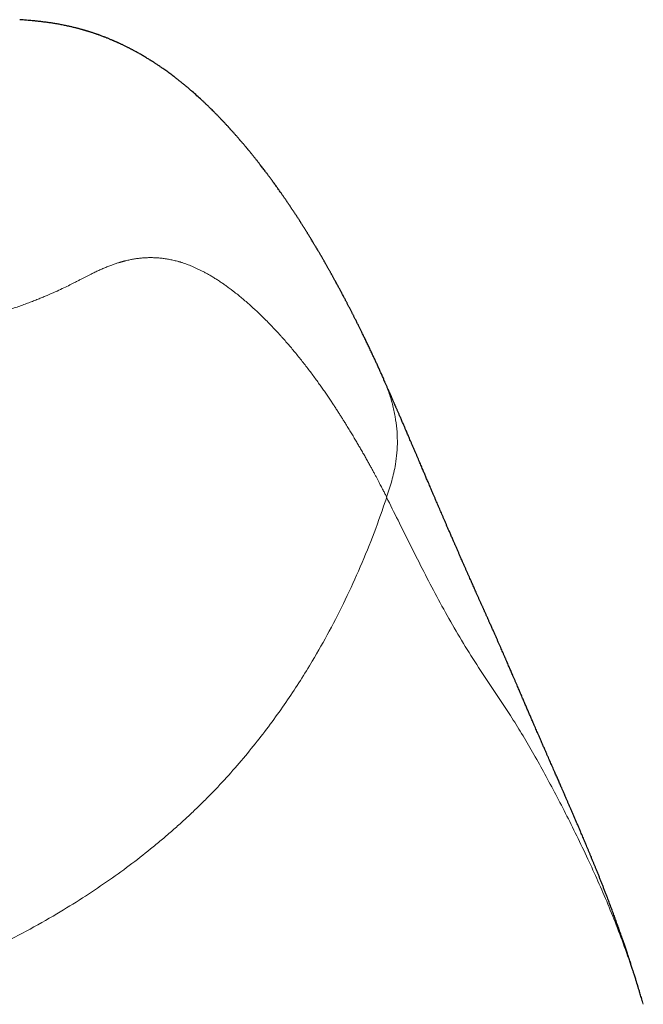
# Model space of a CAD drawing. Header units: millimetres. Extents: x 8 to 757, y 12 to 538.
# Tile 40 of 45: x 405 to 411, y 528 to 537. Entities that reach past the tile are written whole.
import ezdxf

# ---------------------------------------------------------------- set-up
doc = ezdxf.new("R2010")
doc.units = ezdxf.units.MM

msp = doc.modelspace()

# ---------------------------------------------------------------- linework, layer by layer
at = {"color": 7, "linetype": 'Continuous', "lineweight": 30}
msp.add_line((408.3709, 533.8842), (408.3723, 533.8813), dxfattribs=at)
at = {"color": 252, "linetype": 'Continuous', "lineweight": 0}
msp.add_line((410.8094, 528.0219), (410.8173, 527.996), dxfattribs=at)
at = {"color": 7, "linetype": 'Continuous', "lineweight": 30}
for points, knots in [([(408.3732, 533.8854), (408.3708, 533.8907), (408.3656, 533.9024), (408.3578, 533.9196), (408.3501, 533.9365), (408.3432, 533.9516), (408.3375, 533.9641), (408.3329, 533.9743), (408.3292, 533.9823), (408.3259, 533.9895), (408.3228, 533.9963), (408.3196, 534.0033), (408.3162, 534.0106), (408.3117, 534.0204), (408.3058, 534.0331), (408.2986, 534.0488), (408.2909, 534.0652), (408.2831, 534.0821), (408.2751, 534.099), (408.2671, 534.1162), (408.2554, 534.141), (408.2403, 534.1729), (408.2219, 534.2116), (408.2068, 534.2429), (408.1949, 534.2675), (408.1862, 534.2854), (408.1777, 534.3029), (408.1696, 534.3195), (408.1623, 534.3344), (408.1558, 534.3477), (408.1497, 534.36), (408.1435, 534.3724), (408.1371, 534.3855), (408.1301, 534.3994), (408.1228, 534.4142), (408.1154, 534.429), (408.1081, 534.4434), (408.1014, 534.4568), (408.0951, 534.4692), (408.0894, 534.4806), (408.0839, 534.4913), (408.0787, 534.5016), (408.0734, 534.512), (408.0678, 534.523), (408.0617, 534.5349), (408.0551, 534.5477), (408.0484, 534.5608), (408.0417, 534.5737), (408.0354, 534.586), (408.0294, 534.5975), (408.0237, 534.6083), (408.0185, 534.6183), (408.0133, 534.6282), (408.0075, 534.6394), (408.0008, 534.6521), (407.9932, 534.6665), (407.9852, 534.6816), (407.977, 534.697), (407.9691, 534.712), (407.9614, 534.7263), (407.954, 534.7401), (407.9466, 534.7538), (407.9389, 534.7681), (407.9307, 534.7831), (407.922, 534.7991), (407.9138, 534.8141), (407.9064, 534.8276), (407.9002, 534.839), (407.8943, 534.8496), (407.8889, 534.8593), (407.8839, 534.8683), (407.8792, 534.8768), (407.8745, 534.8852), (407.8697, 534.8939), (407.8645, 534.9031), (407.8589, 534.9131), (407.8529, 534.9239), (407.8465, 534.9351), (407.84, 534.9466), (407.8336, 534.9578), (407.8276, 534.9685), (407.822, 534.9782), (407.817, 534.987), (407.8122, 534.9954), (407.8073, 535.0039), (407.8018, 535.0135), (407.7955, 535.0243), (407.7884, 535.0365), (407.7809, 535.0495), (407.7733, 535.0625), (407.7665, 535.0742), (407.7605, 535.0844), (407.7554, 535.093), (407.7507, 535.101), (407.7463, 535.1084), (407.7419, 535.1159), (407.7372, 535.1237), (407.7322, 535.1321), (407.727, 535.141), (407.7213, 535.1504), (407.7153, 535.1605), (407.7077, 535.173), (407.6991, 535.1873), (407.6897, 535.2027), (407.6812, 535.2167), (407.6733, 535.2296), (407.6657, 535.242), (407.6589, 535.253), (407.6529, 535.2628), (407.6473, 535.2717), (407.6414, 535.2813), (407.635, 535.2915), (407.6282, 535.3024), (407.6211, 535.3137), (407.614, 535.3249), (407.6073, 535.3356), (407.601, 535.3454), (407.5953, 535.3544), (407.5902, 535.3625), (407.5852, 535.3702), (407.5802, 535.378), (407.5746, 535.3868), (407.5682, 535.3968), (407.5609, 535.408), (407.5532, 535.4199), (407.5453, 535.432), (407.5379, 535.4433), (407.5312, 535.4536), (407.5251, 535.4628), (407.5194, 535.4714), (407.5138, 535.4799), (407.5079, 535.4888), (407.5013, 535.4986), (407.4943, 535.5092), (407.487, 535.5201), (407.4798, 535.5307), (407.473, 535.5408), (407.4667, 535.5501), (407.4608, 535.5587), (407.4549, 535.5673), (407.4489, 535.5762), (407.4423, 535.5858), (407.4355, 535.5957), (407.4282, 535.6062), (407.4205, 535.6173), (407.4126, 535.6286), (407.4048, 535.6399), (407.396, 535.6523), (407.3865, 535.6658), (407.3761, 535.6805), (407.3659, 535.6948), (407.3556, 535.7091), (407.3452, 535.7235), (407.3344, 535.7384), (407.324, 535.7528), (407.314, 535.7663), (407.3049, 535.7786), (407.2963, 535.7904), (407.2881, 535.8013), (407.2805, 535.8116), (407.2729, 535.8216), (407.2643, 535.8331), (407.2544, 535.8462), (407.243, 535.8612), (407.2312, 535.8766), (407.2189, 535.8926), (407.2079, 535.9067), (407.1984, 535.9189), (407.1906, 535.9289), (407.1827, 535.9389), (407.175, 535.9486), (407.1678, 535.9577), (407.1611, 535.9661), (407.1549, 535.9739), (407.1489, 535.9814), (407.1428, 535.989), (407.1361, 535.9973), (407.129, 536.0061), (407.1214, 536.0154), (407.1139, 536.0246), (407.1069, 536.0332), (407.1008, 536.0406), (407.0954, 536.0471), (407.0909, 536.0526), (407.0869, 536.0574), (407.0829, 536.0621), (407.0785, 536.0674), (407.0733, 536.0737), (407.0673, 536.0808), (407.0606, 536.0888), (407.0535, 536.0973), (407.0463, 536.1057), (407.0395, 536.1137), (407.033, 536.1213), (407.0269, 536.1285), (407.0211, 536.1352), (407.0156, 536.1415), (407.0101, 536.1479), (407.0043, 536.1546), (406.998, 536.1619), (406.9911, 536.1697), (406.9839, 536.1779), (406.9758, 536.1872), (406.967, 536.1971), (406.958, 536.2072), (406.9498, 536.2164), (406.9422, 536.2248), (406.9356, 536.2321), (406.9297, 536.2387), (406.9244, 536.2445), (406.9192, 536.2503), (406.914, 536.2559), (406.9085, 536.2619), (406.9024, 536.2686), (406.8954, 536.2762), (406.8874, 536.2848), (406.8785, 536.2943), (406.8693, 536.3042), (406.8602, 536.3139), (406.8515, 536.3231), (406.8433, 536.3317), (406.8348, 536.3405), (406.8261, 536.3496), (406.817, 536.359), (406.8082, 536.3681), (406.7993, 536.3772), (406.7904, 536.3863), (406.7814, 536.3953), (406.7723, 536.4045), (406.7607, 536.4161), (406.7463, 536.4304), (406.7291, 536.4473), (406.7114, 536.4644), (406.6935, 536.4816), (406.6753, 536.4987), (406.6343, 536.537), (406.5907, 536.5763), (406.5442, 536.6165), (406.5202, 536.6368), (406.4958, 536.657), (406.4711, 536.6772), (406.4459, 536.6974), (406.4202, 536.7175), (406.3969, 536.7354), (406.3758, 536.7514), (406.3571, 536.7653), (406.3379, 536.7792), (406.3188, 536.793), (406.3016, 536.8052), (406.2865, 536.8157), (406.2738, 536.8245), (406.2617, 536.8327), (406.25, 536.8406), (406.2384, 536.8484), (406.2267, 536.8561), (406.2146, 536.864), (406.2017, 536.8723), (406.1877, 536.8813), (406.1735, 536.8903), (406.1592, 536.8992), (406.1449, 536.9079), (406.1298, 536.9171), (406.1144, 536.9263), (406.0981, 536.9359), (406.0814, 536.9455), (406.0643, 536.9552), (406.0485, 536.964), (406.034, 536.972), (406.0219, 536.9786), (406.0117, 536.9841), (406.003, 536.9887), (405.9943, 536.9933), (405.9854, 536.9979), (405.9757, 537.0029), (405.9655, 537.0081), (405.9547, 537.0136), (405.9434, 537.0192), (405.9314, 537.0252), (405.9192, 537.0311), (405.9076, 537.0366), (405.8969, 537.0417), (405.8868, 537.0464), (405.8774, 537.0508), (405.8684, 537.0549), (405.8599, 537.0587), (405.8516, 537.0624), (405.8439, 537.0658), (405.8367, 537.069), (405.8296, 537.0721), (405.8216, 537.0756), (405.8124, 537.0795), (405.8019, 537.0839), (405.7904, 537.0887), (405.778, 537.0938), (405.7657, 537.0988), (405.7538, 537.1035), (405.7429, 537.1077), (405.7312, 537.1123), (405.7185, 537.1171), (405.7047, 537.1222), (405.6935, 537.1263), (405.6843, 537.1296), (405.6765, 537.1324), (405.6673, 537.1356), (405.6574, 537.139), (405.647, 537.1426), (405.6366, 537.1461), (405.6257, 537.1497), (405.6151, 537.1531), (405.6056, 537.1562), (405.5973, 537.1588), (405.59, 537.1611), (405.5839, 537.1629), (405.5785, 537.1646), (405.5737, 537.166), (405.5688, 537.1675), (405.563, 537.1692), (405.5562, 537.1713), (405.5482, 537.1736), (405.54, 537.1759), (405.5314, 537.1784), (405.5221, 537.181), (405.5123, 537.1837), (405.5017, 537.1865), (405.4904, 537.1895), (405.4779, 537.1927), (405.464, 537.1962), (405.4495, 537.1998), (405.4346, 537.2034), (405.4202, 537.2067), (405.4068, 537.2097), (405.3945, 537.2124), (405.3807, 537.2154), (405.364, 537.2188), (405.3445, 537.2227), (405.3245, 537.2265), (405.3046, 537.2302), (405.2851, 537.2335), (405.2662, 537.2367), (405.2477, 537.2396), (405.2294, 537.2424), (405.2113, 537.245), (405.1925, 537.2476), (405.1727, 537.2501), (405.1518, 537.2527), (405.1311, 537.2551), (405.1109, 537.2573), (405.095, 537.259), (405.0833, 537.2601), (405.0745, 537.261), (405.0586, 537.2625), (405.0357, 537.2646), (405.0045, 537.2672), (404.9728, 537.2697), (404.9511, 537.2713), (404.9431, 537.2719)], [0, 0, 0, 0, 0.003273, 0.007091, 0.010534, 0.013602, 0.016294, 0.018146, 0.019767, 0.021155, 0.022463, 0.023846, 0.025304, 0.026837, 0.029762, 0.032926, 0.036269, 0.03966, 0.043094, 0.04657, 0.050085, 0.058191, 0.066105, 0.073918, 0.077638, 0.081384, 0.085108, 0.088592, 0.091806, 0.094496, 0.096991, 0.099587, 0.10236, 0.10531, 0.108439, 0.111745, 0.114818, 0.117688, 0.120347, 0.122796, 0.125035, 0.127284, 0.129443, 0.131816, 0.134402, 0.137203, 0.140177, 0.143008, 0.145625, 0.148256, 0.150629, 0.152744, 0.154866, 0.157209, 0.160133, 0.163341, 0.166815, 0.170241, 0.173647, 0.176867, 0.1799, 0.182974, 0.186179, 0.189598, 0.193231, 0.197079, 0.199875, 0.202498, 0.204938, 0.207195, 0.20927, 0.211164, 0.213108, 0.215077, 0.217226, 0.219555, 0.222063, 0.224751, 0.227437, 0.230163, 0.232675, 0.234973, 0.237057, 0.238941, 0.24092, 0.243112, 0.245771, 0.248688, 0.251863, 0.255091, 0.258062, 0.260341, 0.26244, 0.26436, 0.266101, 0.267873, 0.269825, 0.27183, 0.273995, 0.276319, 0.278804, 0.281387, 0.285567, 0.289384, 0.29284, 0.295987, 0.299081, 0.302153, 0.304239, 0.306478, 0.308889, 0.311472, 0.314226, 0.317152, 0.320096, 0.322829, 0.325347, 0.327651, 0.329742, 0.331629, 0.333602, 0.335788, 0.33844, 0.34135, 0.344518, 0.347772, 0.350827, 0.353427, 0.35586, 0.358124, 0.360254, 0.362583, 0.365196, 0.368094, 0.371, 0.373907, 0.376619, 0.379135, 0.381457, 0.383583, 0.38613, 0.388661, 0.391363, 0.394235, 0.397277, 0.40045, 0.403554, 0.406558, 0.41075, 0.414766, 0.418758, 0.422747, 0.426749, 0.430928, 0.435325, 0.438933, 0.442498, 0.44585, 0.448987, 0.451909, 0.454751, 0.457663, 0.461861, 0.466214, 0.470727, 0.47541, 0.48035, 0.483246, 0.486232, 0.489296, 0.492231, 0.494958, 0.497477, 0.499823, 0.501962, 0.504283, 0.506785, 0.509469, 0.512334, 0.515325, 0.517909, 0.520199, 0.522194, 0.523894, 0.525299, 0.526657, 0.528308, 0.530255, 0.532496, 0.535032, 0.537786, 0.540484, 0.543026, 0.545413, 0.547684, 0.549793, 0.551741, 0.553674, 0.55581, 0.558107, 0.5606, 0.56329, 0.565983, 0.569572, 0.572858, 0.575842, 0.578527, 0.581066, 0.583033, 0.584952, 0.586826, 0.588652, 0.590543, 0.592723, 0.595199, 0.597971, 0.601191, 0.604551, 0.607742, 0.610759, 0.613602, 0.616272, 0.619576, 0.622614, 0.62562, 0.628626, 0.631632, 0.634639, 0.637655, 0.640749, 0.646211, 0.65191, 0.657649, 0.663387, 0.669126, 0.674865, 0.701925, 0.70883, 0.715734, 0.72264, 0.729546, 0.736452, 0.74336, 0.750366, 0.755047, 0.759925, 0.764887, 0.769734, 0.774425, 0.777822, 0.780934, 0.783803, 0.786624, 0.789419, 0.792189, 0.794978, 0.797997, 0.801271, 0.804815, 0.807838, 0.811079, 0.814537, 0.818065, 0.821398, 0.825348, 0.828978, 0.832343, 0.835456, 0.838333, 0.840174, 0.842002, 0.843818, 0.845622, 0.847543, 0.849725, 0.851804, 0.854075, 0.856537, 0.859034, 0.861341, 0.863457, 0.865382, 0.867279, 0.868983, 0.870626, 0.872217, 0.873759, 0.875043, 0.876328, 0.877818, 0.879543, 0.881503, 0.883697, 0.885981, 0.888359, 0.890547, 0.892534, 0.894318, 0.896967, 0.899437, 0.901734, 0.903007, 0.90429, 0.905886, 0.90783, 0.909462, 0.911277, 0.913254, 0.915105, 0.916744, 0.918172, 0.919388, 0.920481, 0.921329, 0.922128, 0.922946, 0.923784, 0.925067, 0.926395, 0.927765, 0.92918, 0.930651, 0.932367, 0.933984, 0.935802, 0.937822, 0.940045, 0.942462, 0.944783, 0.94721, 0.949303, 0.951089, 0.952893, 0.955669, 0.958654, 0.96162, 0.964509, 0.967323, 0.969921, 0.972454, 0.974902, 0.977256, 0.979559, 0.982077, 0.984393, 0.986822, 0.98904, 0.991005, 0.991789, 0.992564, 0.993595, 0.994936, 0.996681, 0.998774, 1, 1, 1, 1]), ([(410.8097, 528.022), (410.8087, 528.0256), (410.805, 528.0379), (410.7991, 528.0579), (410.7921, 528.0812), (410.7859, 528.1021), (410.7804, 528.1202), (410.7756, 528.1358), (410.7717, 528.1488), (410.7683, 528.1597), (410.7656, 528.1686), (410.7634, 528.1757), (410.7615, 528.1821), (410.7591, 528.1897), (410.7561, 528.1995), (410.7523, 528.2118), (410.7479, 528.2258), (410.7427, 528.2427), (410.737, 528.2608), (410.7313, 528.2787), (410.7263, 528.2946), (410.7214, 528.3098), (410.7162, 528.3261), (410.7105, 528.344), (410.7044, 528.3627), (410.6985, 528.3809), (410.6931, 528.3975), (410.6885, 528.4115), (410.6846, 528.4236), (410.6808, 528.4349), (410.6767, 528.4473), (410.6721, 528.4612), (410.6669, 528.4769), (410.6612, 528.494), (410.6551, 528.512), (410.6488, 528.5305), (410.6425, 528.5493), (410.6362, 528.5676), (410.63, 528.5856), (410.6242, 528.6025), (410.6187, 528.6182), (410.6138, 528.6324), (410.6082, 528.6486), (410.6012, 528.6685), (410.5925, 528.693), (410.5832, 528.7192), (410.5738, 528.7457), (410.5623, 528.7774), (410.5487, 528.8151), (410.5323, 528.8596), (410.5159, 528.9037), (410.4994, 528.9475), (410.4827, 528.9916), (410.4671, 529.0323), (410.453, 529.0686), (410.4411, 529.0993), (410.4294, 529.129), (410.4178, 529.1583), (410.4061, 529.1879), (410.3941, 529.2178), (410.3824, 529.247), (410.3713, 529.2745), (410.3607, 529.3006), (410.3502, 529.3265), (410.3392, 529.3532), (410.3285, 529.3793), (410.3178, 529.4052), (410.3075, 529.43), (410.2971, 529.455), (410.2869, 529.4795), (410.277, 529.5032), (410.2673, 529.5263), (410.2576, 529.5491), (410.248, 529.572), (410.2383, 529.5948), (410.2296, 529.6154), (410.222, 529.6331), (410.2156, 529.6482), (410.2093, 529.663), (410.2026, 529.6786), (410.1937, 529.6994), (410.1826, 529.7252), (410.1697, 529.7554), (410.1568, 529.7853), (410.1442, 529.8145), (410.1318, 529.843), (410.1197, 529.8711), (410.1081, 529.8977), (410.0973, 529.9226), (410.0874, 529.9453), (410.0781, 529.9667), (410.0688, 529.9881), (410.059, 530.0105), (410.0471, 530.0379), (410.033, 530.0701), (410.0169, 530.1069), (410.0001, 530.1452), (409.9851, 530.1795), (409.9722, 530.209), (409.9618, 530.2328), (409.9519, 530.2552), (409.9427, 530.2762), (409.9333, 530.2976), (409.9234, 530.3202), (409.9127, 530.3447), (409.9016, 530.3699), (409.8915, 530.3931), (409.8826, 530.4135), (409.8751, 530.4305), (409.8684, 530.446), (409.8613, 530.4621), (409.8535, 530.48), (409.8444, 530.5007), (409.8346, 530.5233), (409.8248, 530.5458), (409.8151, 530.5681), (409.8056, 530.5899), (409.7957, 530.6128), (409.7859, 530.6351), (409.7768, 530.6561), (409.7687, 530.6749), (409.7611, 530.6924), (409.7539, 530.7093), (409.7467, 530.7259), (409.7395, 530.7427), (409.7321, 530.7597), (409.7247, 530.7769), (409.7171, 530.7945), (409.7094, 530.8125), (409.7013, 530.8313), (409.693, 530.8505), (409.6849, 530.8695), (409.6767, 530.8884), (409.6688, 530.9068), (409.6612, 530.9246), (409.6539, 530.9414), (409.6461, 530.9595), (409.6374, 530.98), (409.6275, 531.0029), (409.6171, 531.0271), (409.6063, 531.0521), (409.5954, 531.0775), (409.5852, 531.1011), (409.5761, 531.1222), (409.5682, 531.1406), (409.5605, 531.1584), (409.5527, 531.1765), (409.5444, 531.1957), (409.5356, 531.2159), (409.5261, 531.2379), (409.5157, 531.2619), (409.5047, 531.2871), (409.4939, 531.3118), (409.4837, 531.3351), (409.4735, 531.3586), (409.4627, 531.3831), (409.4512, 531.4093), (409.4394, 531.4361), (409.4273, 531.4636), (409.4146, 531.4922), (409.4037, 531.5168), (409.3945, 531.5374), (409.3871, 531.554), (409.3798, 531.5705), (409.3729, 531.5861), (409.3666, 531.6001), (409.3612, 531.6122), (409.3564, 531.6231), (409.3516, 531.6339), (409.3466, 531.6451), (409.3412, 531.6572), (409.3358, 531.6693), (409.3304, 531.6813), (409.3253, 531.6926), (409.3207, 531.7029), (409.3166, 531.7121), (409.3127, 531.7209), (409.3087, 531.7299), (409.3042, 531.74), (409.2991, 531.7513), (409.2914, 531.7685), (409.2815, 531.7907), (409.2697, 531.817), (409.2584, 531.8423), (409.2479, 531.8659), (409.238, 531.8881), (409.2287, 531.9089), (409.2195, 531.9294), (409.2107, 531.9492), (409.2023, 531.9679), (409.1937, 531.9873), (409.1843, 532.0084), (409.174, 532.0316), (409.1632, 532.0558), (409.1523, 532.0804), (409.1415, 532.1049), (409.1308, 532.129), (409.1205, 532.1524), (409.1114, 532.1732), (409.1033, 532.1915), (409.0965, 532.2071), (409.09, 532.2219), (409.084, 532.2356), (409.0781, 532.249), (409.0722, 532.2624), (409.066, 532.2767), (409.0597, 532.291), (409.0538, 532.3047), (409.0483, 532.3172), (409.0434, 532.3284), (409.0383, 532.34), (409.0328, 532.3528), (409.0263, 532.3676), (409.0192, 532.3839), (409.0115, 532.4016), (409.0018, 532.424), (408.9903, 532.4505), (408.9775, 532.4801), (408.9652, 532.5087), (408.9533, 532.5361), (408.9419, 532.5624), (408.9275, 532.596), (408.9099, 532.6367), (408.8895, 532.6843), (408.8723, 532.7242), (408.8583, 532.7568), (408.847, 532.7832), (408.8353, 532.8106), (408.824, 532.8369), (408.8134, 532.8618), (408.8037, 532.8845), (408.7941, 532.9068), (408.7851, 532.9279), (408.7768, 532.9474), (408.7691, 532.9654), (408.762, 532.9822), (408.755, 532.9985), (408.7475, 533.016), (408.7395, 533.0348), (408.7308, 533.0552), (408.722, 533.0759), (408.7128, 533.0974), (408.7032, 533.1198), (408.6931, 533.1437), (408.6823, 533.169), (408.6708, 533.1958), (408.6589, 533.2238), (408.6469, 533.2518), (408.6354, 533.2788), (408.6248, 533.3034), (408.6152, 533.3259), (408.6063, 533.3467), (408.5977, 533.3666), (408.5894, 533.386), (408.5821, 533.4031), (408.5756, 533.4182), (408.5698, 533.4316), (408.5638, 533.4457), (408.5573, 533.4607), (408.5505, 533.4765), (408.5433, 533.4931), (408.536, 533.5099), (408.5289, 533.5263), (408.5224, 533.5414), (408.5163, 533.5553), (408.5107, 533.5682), (408.5054, 533.5804), (408.5002, 533.5923), (408.4951, 533.6042), (408.4899, 533.616), (408.4854, 533.6264), (408.4815, 533.6354), (408.4781, 533.643), (408.4748, 533.6505), (408.4714, 533.6584), (408.4677, 533.6668), (408.4632, 533.677), (408.4579, 533.6892), (408.4516, 533.7036), (408.4445, 533.7195), (408.4367, 533.7372), (408.4281, 533.7567), (408.4187, 533.7779), (408.4086, 533.8007), (408.3977, 533.8251), (408.3861, 533.8511), (408.3776, 533.87), (408.373, 533.8803), (408.3725, 533.8814)], [0, 0, 0, 0, 0.0013909, 0.0046577, 0.0076178, 0.0102713, 0.0126185, 0.0145317, 0.0161786, 0.0175595, 0.0186743, 0.0195231, 0.0202193, 0.0210306, 0.0223523, 0.0239126, 0.0257116, 0.0277112, 0.0303683, 0.0326793, 0.0346446, 0.0365097, 0.0386231, 0.0409872, 0.0435401, 0.045933, 0.0481114, 0.0500754, 0.0514696, 0.0529245, 0.0545769, 0.0564266, 0.0584737, 0.0608118, 0.0632214, 0.0656992, 0.0682453, 0.070779, 0.0730937, 0.0755276, 0.0776434, 0.0794485, 0.0812717, 0.0842125, 0.0875488, 0.0912668, 0.0949475, 0.0983927, 0.1043193, 0.1104205, 0.1167993, 0.1225735, 0.1286474, 0.1351953, 0.1395963, 0.143933, 0.1481156, 0.1521799, 0.1563707, 0.1607282, 0.16495, 0.1688381, 0.1725458, 0.1762174, 0.1799959, 0.1841124, 0.187586, 0.191265, 0.1949473, 0.1985267, 0.2020033, 0.2053771, 0.2087204, 0.2121134, 0.2155559, 0.2188779, 0.2212716, 0.223475, 0.2256116, 0.227938, 0.2304621, 0.2349749, 0.2396166, 0.2441524, 0.2485825, 0.2529261, 0.2572173, 0.2614569, 0.2652293, 0.2687346, 0.271967, 0.2751787, 0.2786689, 0.282438, 0.2879723, 0.2937647, 0.2997846, 0.3060321, 0.3100105, 0.3137907, 0.3173544, 0.3207016, 0.3238324, 0.3276359, 0.3315839, 0.3356792, 0.3398371, 0.3428573, 0.3456207, 0.3481274, 0.3504201, 0.3535216, 0.3569288, 0.3606417, 0.3646707, 0.3680754, 0.3716913, 0.3755185, 0.379515, 0.3828989, 0.3860276, 0.3889011, 0.3916613, 0.3944327, 0.3972153, 0.4000138, 0.4029138, 0.4057929, 0.4087923, 0.4119118, 0.4151516, 0.4183554, 0.4213393, 0.4245736, 0.4275021, 0.4301633, 0.4329252, 0.4364634, 0.4402658, 0.4442356, 0.4483447, 0.4525932, 0.4567218, 0.4599706, 0.4629516, 0.4657439, 0.4686775, 0.4717887, 0.4750748, 0.4785243, 0.4825062, 0.4866748, 0.4907119, 0.4944616, 0.4979239, 0.5020671, 0.506299, 0.5106208, 0.5150328, 0.5195504, 0.5243585, 0.5270365, 0.5298108, 0.532676, 0.5353699, 0.5377467, 0.5397724, 0.5414924, 0.5432034, 0.5452233, 0.5471797, 0.5493339, 0.5514079, 0.5533236, 0.5550811, 0.5566803, 0.5580662, 0.5595931, 0.5613335, 0.5632873, 0.5654516, 0.5702855, 0.574823, 0.579245, 0.583645, 0.5873681, 0.5910974, 0.5948335, 0.5984528, 0.601839, 0.6050535, 0.6090761, 0.6134131, 0.6179249, 0.6225655, 0.6272246, 0.6317715, 0.6362062, 0.6404877, 0.6436496, 0.6466262, 0.6494175, 0.6521238, 0.6545087, 0.6570881, 0.6598621, 0.6627177, 0.6653576, 0.667766, 0.6699429, 0.6719058, 0.6745012, 0.6773847, 0.6805565, 0.6840163, 0.6877643, 0.6937408, 0.6995874, 0.7052229, 0.7106474, 0.7158609, 0.7208775, 0.730695, 0.7402942, 0.7496185, 0.7549614, 0.7602362, 0.7658383, 0.7718611, 0.7764952, 0.7813367, 0.7860342, 0.7904362, 0.7945428, 0.7982885, 0.8017515, 0.8051453, 0.8086082, 0.8128211, 0.817132, 0.8215411, 0.8260549, 0.8308302, 0.8359331, 0.8413639, 0.8471225, 0.8532092, 0.859444, 0.8653076, 0.8707673, 0.875545, 0.8800195, 0.8843733, 0.8886206, 0.8927613, 0.8956473, 0.8985387, 0.901631, 0.9049398, 0.9084651, 0.9121383, 0.9159927, 0.9196578, 0.9230171, 0.9261296, 0.9289277, 0.9316054, 0.9342699, 0.9369214, 0.9395597, 0.9421849, 0.943893, 0.9455955, 0.9472923, 0.9489885, 0.9508627, 0.9530048, 0.9558735, 0.9591144, 0.9627276, 0.9667132, 0.9711642, 0.9760031, 0.98123, 0.9868452, 0.9928487, 0.9992407, 1, 1, 1, 1])]:
    msp.add_open_spline(points, degree=3, knots=knots, dxfattribs=at)
at = {"color": 252, "linetype": 'Continuous', "lineweight": 0}
for points, knots in [([(408.4007, 532.7717), (408.3986, 532.7759), (408.3942, 532.7848), (408.3871, 532.799), (408.3791, 532.8147), (408.3703, 532.832), (408.3606, 532.8509), (408.3503, 532.8708), (408.3394, 532.8918), (408.3279, 532.9137), (408.3157, 532.9369), (408.3027, 532.9614), (408.2883, 532.9883), (408.2725, 533.0176), (408.2552, 533.0493), (408.237, 533.0825), (408.2178, 533.1171), (408.1977, 533.1531), (408.1766, 533.1904), (408.1551, 533.2278), (408.1334, 533.2652), (408.1116, 533.3026), (408.0888, 533.341), (408.0653, 533.3802), (408.041, 533.4203), (408.0209, 533.453), (408.0057, 533.4775), (407.9959, 533.4931), (407.9868, 533.5077), (407.9779, 533.5218), (407.9689, 533.5361), (407.9596, 533.5506), (407.9502, 533.5653), (407.937, 533.5859), (407.9197, 533.6125), (407.8983, 533.6452), (407.8755, 533.6795), (407.8513, 533.7153), (407.8258, 533.7528), (407.7993, 533.7909), (407.772, 533.8298), (407.7431, 533.8701), (407.7127, 533.9118), (407.6808, 533.9548), (407.6478, 533.9983), (407.6138, 534.0421), (407.5788, 534.0864), (407.5443, 534.129), (407.5103, 534.17), (407.4769, 534.2093), (407.4522, 534.2377), (407.4367, 534.2553), (407.4313, 534.2614), (407.4269, 534.2664), (407.4231, 534.2706), (407.4194, 534.2748), (407.4156, 534.279), (407.4063, 534.2894), (407.3666, 534.3332), (407.297, 534.4073), (407.2078, 534.4959), (407.1241, 534.5737), (407.0456, 534.6421), (406.9921, 534.6855), (406.9634, 534.7079), (406.9594, 534.7111), (406.9554, 534.7142), (406.9514, 534.7173), (406.9474, 534.7204), (406.9433, 534.7235), (406.9387, 534.727), (406.924, 534.7382), (406.9009, 534.7553), (406.8699, 534.7775), (406.8391, 534.7987), (406.8073, 534.8196), (406.7747, 534.8402), (406.7433, 534.8591), (406.7132, 534.8763), (406.6843, 534.8921), (406.6564, 534.9066), (406.6295, 534.9199), (406.6035, 534.9321), (406.5785, 534.9432), (406.5543, 534.9534), (406.5308, 534.9627), (406.5081, 534.9712), (406.4888, 534.9779), (406.4725, 534.9833), (406.4597, 534.9873), (406.4511, 534.9899), (406.4465, 534.9913), (406.4455, 534.9916), (406.4444, 534.9919), (406.4433, 534.9922), (406.4422, 534.9925), (406.4411, 534.9928), (406.44, 534.9931), (406.4254, 534.9973), (406.3975, 535.0045), (406.3561, 535.0134), (406.3151, 535.0204), (406.2744, 535.0255), (406.2344, 535.0288), (406.1951, 535.0304), (406.1565, 535.0304), (406.1184, 535.0288), (406.0807, 535.0257), (406.0435, 535.0212), (406.0068, 535.0153), (405.9707, 535.008), (405.9435, 535.0016), (405.9256, 534.9969), (405.9166, 534.9945), (405.9077, 534.9921), (405.8989, 534.9895), (405.8895, 534.9868), (405.8791, 534.9836), (405.8606, 534.9778), (405.8347, 534.9692), (405.8, 534.9567), (405.764, 534.9427), (405.7265, 534.9271), (405.6893, 534.9106), (405.6524, 534.8934), (405.6198, 534.8774), (405.5913, 534.863), (405.567, 534.8506), (405.5416, 534.8375), (405.5146, 534.8234), (405.4853, 534.8083), (405.4484, 534.7894), (405.4021, 534.7662), (405.3438, 534.7379), (405.2779, 534.7074), (405.2173, 534.6808), (405.1657, 534.6592), (405.1266, 534.6432), (405.0852, 534.6267), (405.0412, 534.6097), (404.9946, 534.5923), (404.9451, 534.5743), (404.8785, 534.551), (404.792, 534.5223), (404.681, 534.4882), (404.5737, 534.4577), (404.4731, 534.431), (404.3861, 534.4091), (404.3224, 534.3939), (404.2861, 534.3855), (404.2747, 534.3828), (404.2633, 534.3802), (404.2517, 534.3776), (404.2402, 534.375), (404.1994, 534.3658), (404.129, 534.3506), (404.0266, 534.3303), (403.9243, 534.3116), (403.8224, 534.2946), (403.7213, 534.2793), (403.6307, 534.2668), (403.5502, 534.2568), (403.4793, 534.2485), (403.4066, 534.2407), (403.3319, 534.2333), (403.2554, 534.2263), (403.177, 534.2198), (403.0576, 534.2106), (402.892, 534.2), (402.6738, 534.1896), (402.442, 534.1819), (402.1965, 534.1769), (401.9372, 534.1746), (401.6793, 534.1752), (401.4247, 534.178), (401.1754, 534.1826), (400.9167, 534.1893), (400.6598, 534.1977), (400.4059, 534.2076), (400.1661, 534.2183), (399.9967, 534.2268), (399.9011, 534.2318), (399.8711, 534.2333), (399.841, 534.235), (399.8108, 534.2366), (399.7805, 534.2382), (399.6834, 534.2436), (399.5154, 534.2533), (399.2717, 534.2686), (399.016, 534.2857), (398.7594, 534.3039), (398.5029, 534.3229), (398.2579, 534.3417), (398.0868, 534.3553), (397.9934, 534.3628), (397.97, 534.3647), (397.9465, 534.3666), (397.923, 534.3685), (397.8994, 534.3705), (397.8757, 534.3724), (397.852, 534.3743), (397.7615, 534.3818), (397.6083, 534.3944), (397.3963, 534.4117), (397.1969, 534.4281), (397.0106, 534.4433), (396.8377, 534.4573), (396.6783, 534.4703), (396.5378, 534.4816), (396.4155, 534.4915), (396.3102, 534.4999), (396.2158, 534.5075), (396.1297, 534.5143), (396.0529, 534.5203), (395.9881, 534.5254), (395.9444, 534.5287), (395.9206, 534.5305), (395.9116, 534.5311), (395.9079, 534.5314), (395.9063, 534.5315), (395.9056, 534.5316), (395.9053, 534.5316), (395.9052, 534.5316), (395.9051, 534.5316), (395.7516, 534.5428), (395.4462, 534.5639), (394.9896, 534.5922), (394.5383, 534.6168), (394.0931, 534.6377), (393.657, 534.6546), (393.2304, 534.6678), (392.8135, 534.6772), (392.4041, 534.6831), (392.1337, 534.6839), (391.9999, 534.6843)], [0, 0, 0, 0, 0.0015986, 0.0034126, 0.0054418, 0.0076862, 0.0101458, 0.0128206, 0.0155394, 0.0184494, 0.0215505, 0.0248427, 0.0283258, 0.0324442, 0.036801, 0.041396, 0.0462292, 0.0513004, 0.0566096, 0.0621566, 0.0674502, 0.0729435, 0.0786362, 0.0845283, 0.0906194, 0.0969094, 0.0996104, 0.1020403, 0.1042176, 0.1064383, 0.1087024, 0.1110099, 0.1133606, 0.1157547, 0.1209112, 0.1262576, 0.1317936, 0.1379351, 0.1442938, 0.1508695, 0.1576624, 0.1646724, 0.1723449, 0.1802621, 0.1884244, 0.1968323, 0.2054861, 0.2143866, 0.2224232, 0.2306504, 0.2390676, 0.2406761, 0.2421054, 0.2430294, 0.2439532, 0.2448767, 0.2457999, 0.2467228, 0.2517942, 0.2750725, 0.2981597, 0.3175982, 0.3369052, 0.356087, 0.3570762, 0.3580652, 0.3590538, 0.3600421, 0.3610301, 0.3620178, 0.3630613, 0.364419, 0.3728191, 0.3801236, 0.3872433, 0.3954778, 0.4034495, 0.4111583, 0.4184138, 0.4254195, 0.4321756, 0.4386822, 0.4449403, 0.450951, 0.456715, 0.462377, 0.4677803, 0.4729256, 0.4761803, 0.4793229, 0.4819956, 0.4822534, 0.4825104, 0.4827666, 0.4830219, 0.4832763, 0.48353, 0.4837828, 0.4840347, 0.493784, 0.5033531, 0.5127435, 0.5219536, 0.5309805, 0.5396657, 0.5481697, 0.5564909, 0.5646274, 0.572578, 0.5803415, 0.5879175, 0.5953068, 0.5971354, 0.5989522, 0.6007574, 0.6025508, 0.6043325, 0.6063843, 0.6088087, 0.6153562, 0.6217286, 0.628884, 0.6358065, 0.6424969, 0.6489557, 0.6551838, 0.6591373, 0.6629928, 0.6667805, 0.6707909, 0.6748888, 0.6790747, 0.6855195, 0.6921654, 0.6990154, 0.7060735, 0.7093116, 0.7125932, 0.7159191, 0.7192899, 0.7227062, 0.7261667, 0.7296692, 0.7360085, 0.7423201, 0.7485939, 0.7527099, 0.7568042, 0.7603879, 0.7608559, 0.7613235, 0.7617908, 0.7622578, 0.7627244, 0.7631907, 0.7671485, 0.7709288, 0.7745336, 0.7779655, 0.7812267, 0.7843368, 0.786421, 0.7885091, 0.7906012, 0.7926977, 0.7947989, 0.7969052, 0.7990167, 0.8042314, 0.8095572, 0.8149963, 0.820551, 0.8262226, 0.8320118, 0.8369657, 0.8420019, 0.8471194, 0.8523161, 0.8569527, 0.8616472, 0.8658279, 0.8663789, 0.8669308, 0.8674835, 0.8680371, 0.8685916, 0.8691469, 0.8733662, 0.8777538, 0.8823124, 0.8870451, 0.8913563, 0.8958069, 0.8998404, 0.9002425, 0.9006457, 0.9010499, 0.9014552, 0.9018617, 0.9022691, 0.9026777, 0.9030873, 0.9069373, 0.910559, 0.9139506, 0.9171103, 0.9200362, 0.9227268, 0.9251804, 0.9271318, 0.9289, 0.9304842, 0.9318837, 0.9332313, 0.9343459, 0.9351337, 0.935423, 0.9355392, 0.9355881, 0.9356093, 0.9356185, 0.9356225, 0.9356243, 0.9356251, 0.9356257, 0.9433152, 0.950894, 0.9583566, 0.9656982, 0.972915, 0.979878, 0.9867146, 0.9934226, 1, 1, 1, 1]), ([(408.3723, 533.8813), (408.3731, 533.8797), (408.3918, 533.842), (408.42, 533.7645), (408.4559, 533.6498), (408.4812, 533.5336), (408.4968, 533.4178), (408.5024, 533.3036), (408.4982, 533.192), (408.4823, 533.0658), (408.4497, 532.9254), (408.4153, 532.8236), (408.3981, 532.7726)], [0, 0, 0, 0, 0.004526, 0.11104, 0.216911, 0.321509, 0.424205, 0.52454, 0.622369, 0.717952, 0.858688, 1, 1, 1, 1]), ([(400.8355, 527.4132), (400.8566, 527.4162), (401.0181, 527.439), (401.3217, 527.4905), (401.749, 527.5702), (402.0931, 527.6441), (402.3525, 527.7049), (402.5257, 527.7477), (402.6997, 527.793), (402.8744, 527.8409), (403.0498, 527.8916), (403.2257, 527.9452), (403.4021, 528.0019), (403.6135, 528.0736), (403.8607, 528.1633), (404.1439, 528.2754), (404.43, 528.399), (404.7182, 528.535), (405.0076, 528.6844), (405.2807, 528.8389), (405.5328, 528.9945), (405.7601, 529.1462), (405.974, 529.3005), (406.1443, 529.433), (406.2756, 529.5412), (406.3719, 529.6237), (406.4646, 529.7063), (406.554, 529.7889), (406.6399, 529.8715), (406.7535, 529.9848), (406.8915, 530.1309), (407.0498, 530.3119), (407.1981, 530.4945), (407.3368, 530.678), (407.4663, 530.8617), (407.5869, 531.0449), (407.7195, 531.2602), (407.8626, 531.513), (408.0135, 531.8091), (408.1544, 532.1183), (408.2853, 532.4396), (408.362, 532.6603), (408.4007, 532.7717)], [0, 0, 0, 0, 0.00649, 0.049749, 0.093944, 0.13909, 0.157087, 0.175229, 0.193513, 0.211937, 0.230502, 0.249204, 0.268045, 0.287025, 0.317297, 0.348267, 0.379946, 0.412351, 0.445475, 0.479299, 0.508062, 0.535851, 0.562669, 0.58852, 0.601678, 0.614574, 0.627209, 0.639585, 0.651704, 0.663566, 0.688559, 0.713017, 0.736943, 0.760336, 0.783193, 0.805511, 0.827284, 0.860332, 0.894142, 0.928699, 0.963985, 1, 1, 1, 1]), ([(408.3981, 532.7726), (408.4341, 532.701), (408.5062, 532.5578), (408.6175, 532.3331), (408.7332, 532.1028), (408.8555, 531.8675), (408.9848, 531.6305), (409.1212, 531.3956), (409.2654, 531.1665), (409.4167, 530.943), (409.5538, 530.738), (409.6719, 530.5476), (409.7746, 530.3725), (409.8768, 530.1897), (409.9803, 529.9976), (410.0849, 529.7962), (410.1901, 529.5856), (410.2925, 529.3722), (410.391, 529.1569), (410.4845, 528.9403), (410.5745, 528.716), (410.6602, 528.4839), (410.7418, 528.2446), (410.7922, 528.079), (410.8174, 527.9961)], [0, 0, 0, 0, 0.055922, 0.111786, 0.167598, 0.223362, 0.2791, 0.333864, 0.388697, 0.443625, 0.498626, 0.538655, 0.578682, 0.618681, 0.658633, 0.698572, 0.738546, 0.7786, 0.815386, 0.852223, 0.889093, 0.925998, 0.962959, 1, 1, 1, 1])]:
    msp.add_open_spline(points, degree=3, knots=knots, dxfattribs=at)

doc.saveas('drawing.dxf')
